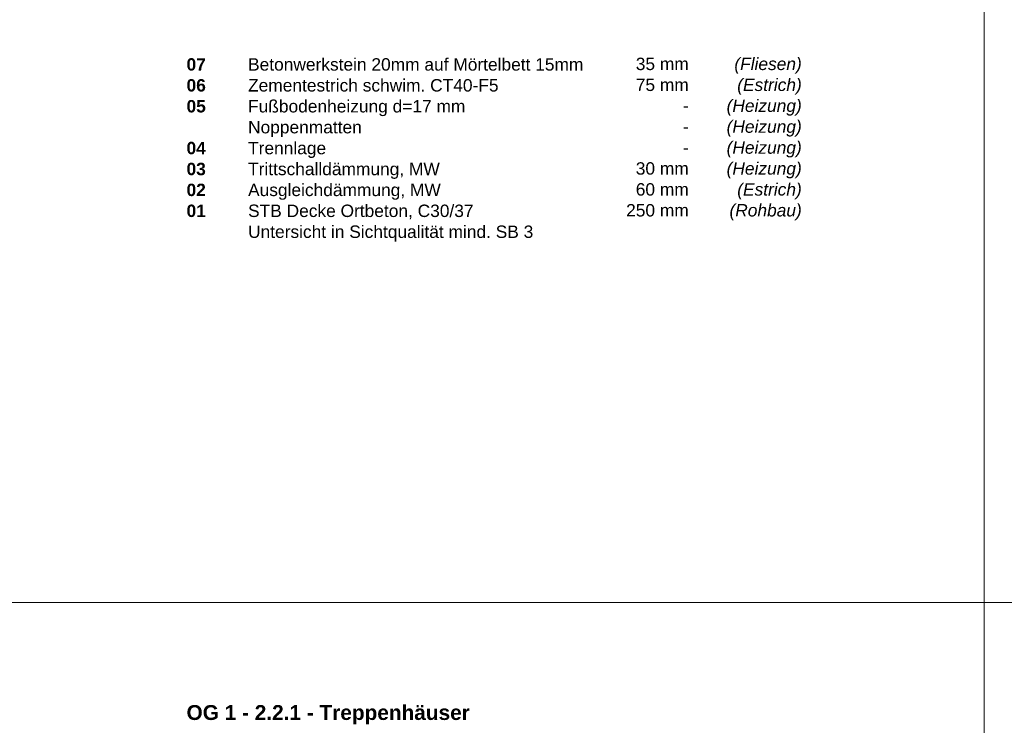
# Model space of a CAD drawing. Header units: metres. Extents: x 0.4 to 30.1, y -10.7 to 8.6.
# Tile 197 of 256: x 6 to 8, y 1.6 to 3. Entities that reach past the tile are written whole.
import ezdxf

# ---------------------------------------------------------------- set-up
doc = ezdxf.new("R2010")
doc.units = ezdxf.units.M
doc.layers.add('_Bodenaufbauten 20230510 (2D)', color=7, linetype='Continuous', lineweight=9)
doc.layers.add('Keine', color=7, linetype='Continuous', lineweight=9)
doc.styles.add('Arial', font='arial.ttf')
doc.styles.add('Arial (bold)', font='arialbd.ttf')
doc.styles.add('Arial (italic)', font='ariali.ttf')

# ---------------------------------------------------------------- blocks, each defined once
blk = doc.blocks.new('Bodenaufbauten 20230510 (2D)')
at = {"layer": 'Keine', "color": 255, "flags": 128}
for points in [[(6, 4.2), (8, 4.2), (8, 1.8), (6, 1.8)], [(8, 4.2), (10, 4.2), (10, 1.8), (8, 1.8)], [(6, 1.8), (8, 1.8), (8, -0.6), (6, -0.6)], [(8, 1.8), (10, 1.8), (10, -0.6), (8, -0.6)]]:
    blk.add_lwpolyline(points, close=True, dxfattribs=at)
at = {"layer": 'Keine', "color": 7, "insert": (6.3794, 2.90632), "char_height": 0.0252181, "attachment_point": 1, "line_spacing_factor": 1.011258, "style": 'Arial (bold)'}
blk.add_mtext('\\pxt4.957;07^I{\\fArial|b0|i0|c0|p0;Betonwerkstein 20mm auf Mörtelbett 15mm\\P}06 ^I{\\fArial|b0|i0|c0|p0;Zementestrich schwim. }{\\fArial|b0|i0|c0|p0;CT40-F5}{\\fArial|b0|i0|c0|p0;\\P}05{\\fArial|b0|i0|c0|p0; ^IFußbodenheizung d=17 mm \\P     ^INoppenmatten}{\\fArial|b0|i0|c0|p0;\\C1;\\P}04{\\fArial|b0|i0|c0|p0; ^ITrennlage\\P}03{\\fArial|b0|i0|c0|p0; ^ITrittschalldämmung, MW\\P}02{\\fArial|b0|i0|c0|p0; ^IAusgleichdämmung, MW}{\\fArial|b0|i0|c0|p0;\\P}01{\\fArial|b0|i0|c0|p0; ^ISTB Decke Ortbeton, C30/37\\P ^IUntersicht in Sichtqualität mind. SB 3}', dxfattribs=at)
at = {"layer": 'Keine', "color": 7, "transparency": 33554687, "char_height": 0.025218, "attachment_point": 3, "line_spacing_factor": 1.011258}
for s, insert, width, style in [('  35 mm\\P75 mm\\P-  \\P-\\P-\\P  30 mm\\P  60 mm\\P250 mm', (7.39978, 2.90738), 0.1510902, 'Arial'), ('(Fliesen)\\P(Estrich)\\P(Heizung)\\P(Heizung)\\P(Heizung)\\P(Heizung)\\P(Estrich)\\P(Rohbau)', (7.6294, 2.90738), 0.175, 'Arial (italic)')]:
    blk.add_mtext(s, dxfattribs=dict(at, insert=insert, width=width, style=style))
at = {"layer": 'Keine', "color": 7, "transparency": 33554687, "insert": (6.3794, 1.59146), "char_height": 0.0302617, "attachment_point": 1, "line_spacing_factor": 0.99019, "style": 'Arial (bold)'}
blk.add_mtext('OG 1 - 2.2.1 - Treppenhäuser ', dxfattribs=at)

msp = doc.modelspace()

# ---------------------------------------------------------------- block references
at = {"layer": '_Bodenaufbauten 20230510 (2D)'}
msp.add_blockref('Bodenaufbauten 20230510 (2D)', (0, 0), dxfattribs=at)

doc.saveas('drawing.dxf')
